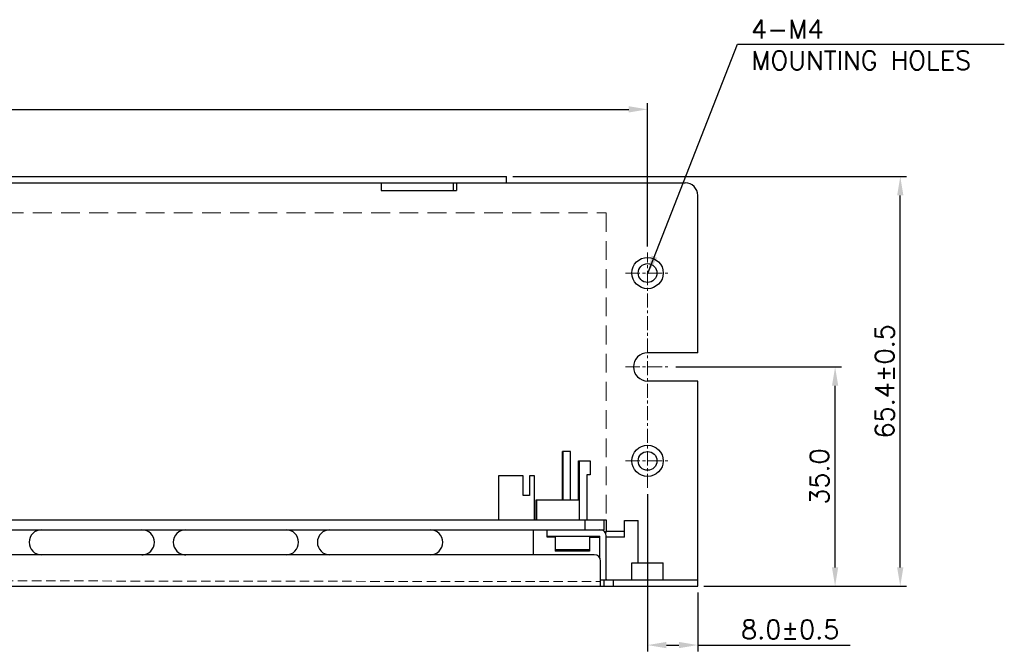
# Model space of a CAD drawing. Header units: millimetres. Extents: x 0 to 2584, y 0 to 2729.
# Tile 22 of 33: x 2151 to 2308, y 135 to 236. Entities that reach past the tile are written whole.
import ezdxf

# ---------------------------------------------------------------- set-up
doc = ezdxf.new("R2010")
doc.units = ezdxf.units.MM
doc.header["$LTSCALE"] = 6
doc.linetypes.add('CENTER', pattern=[0.6, 0.375, -0.075, 0.075, -0.075])
doc.linetypes.add('HIDDEN', pattern=[0.375, 0.25, -0.125])
doc.layers.get('0').update_dxf_attribs({"linetype": 'CONTINUOUS'})
doc.layers.get('Defpoints').update_dxf_attribs({"linetype": 'CONTINUOUS'})
for name, color, linetype in [('02___PRT_ALL_AXES', 7, 'CONTINUOUS'), ('03___PRT_ALL_CURVES', 7, 'CONTINUOUS'), ('CENTER', 130, 'CENTER'), ('DIM', 2, 'CONTINUOUS'), ('H', 6, 'HIDDEN')]:
    doc.layers.add(name, color=color, linetype=linetype)
doc.styles.add('ROMANS', font='romans')
doc.styles.add('SIMPLEX', font='SIMPLEX.shx')
doc.styles.get("Standard").update_dxf_attribs({"font": 'ROMANS.SHX'})
doc.dimstyles.new('S_STANDARD', dxfattribs={"dimscale": 0, "dimtxt": 3, "dimasz": 3, "dimexe": 1, "dimexo": 1, "dimgap": 1, "dimtad": 1, "dimdec": 1, "dimzin": 0, "dimdsep": 46, "dimtxsty": 'ROMANS', "dimcen": -0.5, "dimadec": 0, "dimazin": 0, "dimtp": 0.1, "dimtfac": 1, "dimtdec": 1, "dimtmove": 0, "dimatfit": 3, "dimfxl": 1, "dimtolj": 1, "dimtzin": 0, "dimarcsym": 0})
doc.dimstyles.new('STANDARD$0', dxfattribs={"dimtxt": 3, "dimasz": 3, "dimexe": 1, "dimexo": 1, "dimgap": 1, "dimtad": 1, "dimdec": 1, "dimzin": 0, "dimdsep": 46, "dimtxsty": 'STANDARD', "dimcen": -0.5, "dimclrd": 2, "dimclre": 2, "dimclrt": 2, "dimadec": 0, "dimazin": 0, "dimtfac": 1, "dimtdec": 1, "dimtmove": 0, "dimatfit": 3, "dimfxl": 1, "dimtolj": 1, "dimtzin": 0, "dimarcsym": 0})

# ---------------------------------------------------------------- blocks, each defined once
blk = doc.blocks.new('*D59')
at = {"layer": 'Defpoints', "color": 0, "lineweight": 0}
for p in [(2250.84, 221.78), (2015.84, 198.9), (2250.84, 198.9)]:
    blk.add_point(p, dxfattribs=at)
at = {"layer": 'DIM', "lineweight": -2}
for p, q in [((2015.84, 199.9), (2015.84, 222.78)), ((2018.84, 221.78), (2247.84, 221.78)), ((2250.84, 199.9), (2250.84, 222.78))]:
    blk.add_line(p, q, dxfattribs=at)
at = {"layer": 'DIM', "lineweight": 0}
for points in [[(2018.84, 222.28), (2018.84, 221.28), (2015.84, 221.78)], [(2247.84, 222.28), (2247.84, 221.28), (2250.84, 221.78)]]:
    blk.add_solid(points, dxfattribs=at)
at = {"layer": 'DIM', "lineweight": 0, "insert": (2133.34, 224.28), "char_height": 3, "attachment_point": 5, "style": 'SIMPLEX'}
blk.add_mtext('\\A1;235.0±0.5', dxfattribs=at)
blk = doc.blocks.new('*D60')
at = {"layer": 'Defpoints', "color": 0, "lineweight": 0}
for p in [(2254.34, 180.65), (2280.77, 180.65), (2258.84, 145.65)]:
    blk.add_point(p, dxfattribs=at)
at = {"layer": 'DIM', "lineweight": -2}
for p, q in [((2255.34, 180.65), (2281.77, 180.65)), ((2280.77, 148.65), (2280.77, 177.65)), ((2259.84, 145.65), (2281.77, 145.65))]:
    blk.add_line(p, q, dxfattribs=at)
at = {"layer": 'DIM', "lineweight": 0}
for points in [[(2280.27, 177.65), (2281.27, 177.65), (2280.77, 180.65)], [(2280.27, 148.65), (2281.27, 148.65), (2280.77, 145.65)]]:
    blk.add_solid(points, dxfattribs=at)
at = {"layer": 'DIM', "lineweight": 0, "insert": (2278.27, 163.15), "char_height": 3, "attachment_point": 5, "rotation": 90, "style": 'SIMPLEX'}
blk.add_mtext('\\A1;35.0', dxfattribs=at)
blk = doc.blocks.new('*D61')
at = {"layer": 'Defpoints', "color": 0, "lineweight": 0}
for p in [(2228.34, 211.05), (2291.17, 211.05), (2258.84, 145.65)]:
    blk.add_point(p, dxfattribs=at)
at = {"layer": 'DIM', "lineweight": -2}
for p, q in [((2229.34, 211.05), (2292.17, 211.05)), ((2291.17, 148.65), (2291.17, 208.05)), ((2259.84, 145.65), (2292.17, 145.65))]:
    blk.add_line(p, q, dxfattribs=at)
at = {"layer": 'DIM', "lineweight": 0}
for points in [[(2290.67, 208.05), (2291.67, 208.05), (2291.17, 211.05)], [(2290.67, 148.65), (2291.67, 148.65), (2291.17, 145.65)]]:
    blk.add_solid(points, dxfattribs=at)
at = {"layer": 'DIM', "lineweight": 0, "insert": (2288.67, 178.35), "char_height": 3, "attachment_point": 5, "rotation": 90, "style": 'SIMPLEX'}
blk.add_mtext('\\A1;65.4±0.5', dxfattribs=at)
blk = doc.blocks.new('*D66')
at = {"layer": 'Defpoints', "color": 0, "lineweight": 0}
for p in [(2250.84, 161.33), (2258.84, 145.65), (2258.84, 136.24)]:
    blk.add_point(p, dxfattribs=at)
at = {"layer": 'DIM', "lineweight": -2}
for p, q in [((2250.84, 160.33), (2250.84, 135.24)), ((2258.84, 144.65), (2258.84, 135.24)), ((2253.84, 136.24), (2255.84, 136.24)), ((2258.84, 136.24), (2283.18, 136.24))]:
    blk.add_line(p, q, dxfattribs=at)
at = {"layer": 'DIM', "lineweight": 0}
for points in [[(2253.84, 136.74), (2253.84, 135.74), (2250.84, 136.24)], [(2255.84, 136.74), (2255.84, 135.74), (2258.84, 136.24)]]:
    blk.add_solid(points, dxfattribs=at)
at = {"layer": 'DIM', "lineweight": 0, "insert": (2273.61, 138.74), "char_height": 3, "attachment_point": 5, "style": 'SIMPLEX'}
blk.add_mtext('\\A1;8.0±0.5', dxfattribs=at)

msp = doc.modelspace()

# ---------------------------------------------------------------- linework, layer by layer
at = {"color": 7, "linetype": 'Continuous'}
for p, q in [((2040.34, 211.05), (2228.34, 211.05)), ((2228.34, 210.05), (2228.34, 211.05)), ((2238.53, 167.15), (2237.27, 167.15)), ((2237.27, 159.45), (2237.27, 167.15)), ((2237.39, 159.45), (2237.39, 167.15)), ((2238.53, 159.45), (2238.53, 167.15)), ((2239.84, 165.65), (2241.66, 165.65)), ((2239.84, 159.45), (2239.84, 165.65)), ((2239.96, 156.25), (2239.96, 165.65)), ((2241.66, 165.65), (2241.66, 163.45)), ((2241.66, 163.45), (2241.16, 163.45)), ((2241.16, 163.45), (2241.16, 156.25)), ((2230.99, 163.25), (2227.06, 163.25)), ((2227.06, 163.25), (2227.06, 156.25)), ((2230.99, 160.15), (2230.99, 163.25)), ((2232.81, 163.25), (2231.99, 163.25)), ((2231.99, 163.25), (2231.99, 160.15)), ((2232.81, 156.25), (2232.81, 163.25)), ((2231.99, 160.15), (2230.99, 160.15)), ((2233.04, 159.45), (2239.96, 159.45)), ((2233.04, 156.25), (2233.04, 159.45)), ((2233.16, 156.25), (2233.16, 159.45)), ((2243.84, 156.25), (2244.24, 156.25)), ((2244.24, 156.25), (2244.24, 154.45)), ((2154.14, 154.65), (2170.14, 154.65)), ((2177.14, 154.65), (2193.14, 154.65)), ((2200.14, 154.65), (2216.14, 154.65)), ((2234.84, 153.45), (2234.84, 154.65)), ((2247.14, 153.45), (2247.14, 154.45)), ((2234.84, 153.65), (2243.24, 153.65)), ((2236.09, 153.45), (2234.84, 153.45)), ((2241.59, 153.45), (2243.24, 153.45)), ((2242.84, 153.65), (2242.84, 153.45)), ((2243.24, 150.07), (2243.24, 153.65)), ((2247.14, 153.45), (2244.24, 153.45)), ((2242.34, 150.65), (2025.34, 150.65)), ((2170.14, 150.65), (2154.14, 150.65)), ((2193.14, 150.65), (2177.14, 150.65)), ((2216.14, 150.65), (2200.14, 150.65)), ((2243.34, 145.65), (2243.34, 149.65)), ((2243.84, 146.65), (2243.84, 145.65)), ((2245.34, 146.65), (2245.34, 145.65)), ((2258.84, 145.65), (2258.84, 146.65)), ((2006.84, 145.65), (2258.84, 145.65))]:
    msp.add_line(p, q, dxfattribs=at)
at = {"color": 3, "linetype": 'Continuous'}
for p, q in [((2008.84, 210.05), (2256.84, 210.05)), ((2208.34, 210.05), (2208.34, 208.85)), ((2220.34, 210.05), (2220.34, 208.85)), ((2208.34, 208.85), (2220.34, 208.85)), ((2258.84, 182.9), (2258.84, 208.05)), ((2247.14, 156.15), (2249.34, 156.15)), ((2247.14, 154.45), (2247.14, 156.15)), ((2249.34, 149.35), (2249.34, 156.15)), ((2232.64, 150.65), (2232.64, 154.65)), ((2241.84, 154.65), (2243.24, 154.65)), ((2244.24, 154.45), (2247.14, 154.45)), ((2244.24, 146.75), (2244.24, 153.65)), ((2243.34, 146.65), (2258.84, 146.65))]:
    msp.add_line(p, q, dxfattribs=at)
for centre, radius, start, end in [((2256.84, 208.05), 2, 0, 90), ((2243.24, 153.65), 1, 0, 90), ((2170.14, 152.65), 2, 270, 280.0902), ((2177.14, 152.65), 2, 257.0091, 270), ((2244.34, 146.75), 0.1, 180, 270)]:
    msp.add_arc(centre, radius, start, end, dxfattribs=at)
at = {"color": 7, "linetype": 'Continuous'}
for centre, radius, start, end in [((2154.14, 152.65), 2, 90, 270), ((2170.14, 152.65), 2, 270, 90), ((2177.14, 152.65), 2, 90, 270), ((2193.14, 152.65), 2, 270, 90), ((2200.14, 152.65), 2, 90, 270), ((2216.14, 152.65), 2, 270, 90), ((2243.24, 154.45), 1, 337.5, 0), ((2242.34, 149.65), 1, 0, 90)]:
    msp.add_arc(centre, radius, start, end, dxfattribs=at)
at = {"layer": '02___PRT_ALL_AXES', "color": 3, "linetype": 'Continuous'}
for p, q in [((2258.84, 182.9), (2250.84, 182.9)), ((2258.84, 178.4), (2250.84, 178.4)), ((2258.84, 146.65), (2258.84, 178.4)), ((2248.34, 149.35), (2253.34, 149.35)), ((2248.34, 146.65), (2248.34, 149.35)), ((2253.34, 146.65), (2253.34, 149.35))]:
    msp.add_line(p, q, dxfattribs=at)
at = {"layer": '02___PRT_ALL_AXES', "color": 7, "linetype": 'Continuous'}
for p, q in [((2021.84, 156.25), (2243.84, 156.25)), ((2240.84, 156.25), (2240.84, 154.65)), ((2243.84, 156.25), (2243.84, 154.65)), ((2023.84, 154.65), (2241.84, 154.65)), ((2243.24, 154.65), (2243.84, 154.65)), ((2236.09, 153.65), (2236.09, 151.25)), ((2241.59, 153.65), (2241.59, 151.25)), ((2241.59, 151.45), (2236.09, 151.45)), ((2241.59, 151.25), (2236.09, 151.25))]:
    msp.add_line(p, q, dxfattribs=at)
at = {"layer": '02___PRT_ALL_AXES', "color": 3, "linetype": 'Continuous'}
for centre in [(2250.84, 195.65), (2250.84, 165.65)]:
    msp.add_circle(centre, 2.5, dxfattribs=at)
at = {"layer": '02___PRT_ALL_AXES', "color": 7, "linetype": 'Continuous'}
for centre in [(2250.84, 195.65), (2250.84, 165.65)]:
    msp.add_circle(centre, 1.5, dxfattribs=at)
at = {"layer": '02___PRT_ALL_AXES', "color": 3, "linetype": 'Continuous'}
msp.add_arc((2250.84, 180.65), 2.25, 90, 270, dxfattribs=at)
at = {"layer": '03___PRT_ALL_CURVES', "color": 4, "linetype": 'Continuous'}
msp.add_line((2219.84, 210.05), (2219.84, 208.85), dxfattribs=at)
at = {"layer": 'CENTER', "lineweight": 0}
for p, q in [((2250.84, 161.33), (2250.84, 198.9)), ((2247.34, 195.65), (2254.34, 195.65)), ((2247.34, 180.65), (2254.34, 180.65)), ((2247.34, 165.65), (2254.34, 165.65))]:
    msp.add_line(p, q, dxfattribs=at)
at = {"layer": 'H', "lineweight": 0, "ltscale": 2}
for p, q in [((2022.24, 205.25), (2244.24, 205.25)), ((2244.24, 205.25), (2244.24, 156.25))]:
    msp.add_line(p, q, dxfattribs=at)
at = {"layer": 'H', "lineweight": 0}
msp.add_line((2024.34, 146.65), (2243.34, 146.37), dxfattribs=at)

# ---------------------------------------------------------------- texts
at = {"layer": 'DIM', "lineweight": 0, "insert": (2267.37, 236.1), "char_height": 3, "attachment_point": 1, "style": 'SIMPLEX'}
msp.add_mtext('4-M4 \\PMOUNTING HOLES', dxfattribs=at)

# ---------------------------------------------------------------- dimensions: what is measured, and where the dimension line sits
at = {"layer": 'DIM', "lineweight": 0}
for base, p1, p2, picture, middle in [((2250.84, 221.78), (2015.84, 198.9), (2250.84, 198.9), '*D59', (2133.34, 221.78)), ((2258.84, 136.24), (2250.84, 161.33), (2258.84, 145.65), '*D66', (2273.61, 136.24))]:
    dim = msp.add_linear_dim(base=base, p1=p1, p2=p2, dimstyle='STANDARD$0', override={"dimtad": 3, "dimtxsty": 'SIMPLEX', "dimcen": -2, "dimclrd": 256, "dimclre": 256, "dimclrt": 256, "dimtol": 1, "dimtp": 0.5, "dimtm": 0.5}, dxfattribs=at)
    dim.commit()
    dim.dimension.update_dxf_attribs({"geometry": picture, "text_midpoint": middle, "dimtype": 160})
for base, p2, override, picture, middle in [((2291.17, 211.05), (2228.34, 211.05), {"dimtad": 3, "dimtxsty": 'SIMPLEX', "dimcen": -2, "dimclrd": 256, "dimclre": 256, "dimclrt": 256, "dimtol": 1, "dimtp": 0.5, "dimtm": 0.5}, '*D61', (2291.17, 178.35)), ((2280.77, 180.65), (2254.34, 180.65), {"dimtxsty": 'SIMPLEX', "dimcen": -2, "dimclrd": 256, "dimclre": 256, "dimclrt": 256}, '*D60', (2280.77, 163.15))]:
    dim = msp.add_linear_dim(base=base, p1=(2258.84, 145.65), p2=p2, angle=90, dimstyle='STANDARD$0', override=override, dxfattribs=at)
    dim.commit()
    dim.dimension.update_dxf_attribs({"geometry": picture, "text_midpoint": middle, "dimtype": 160})

# ---------------------------------------------------------------- leaders
msp.add_leader([(2250.84, 195.47), (2265.2, 232.19), (2307.77, 232.19)], dimstyle='S_STANDARD', override={"dimscale": 1, "dimtad": 0}, dxfattribs=at)

doc.saveas('drawing.dxf')
